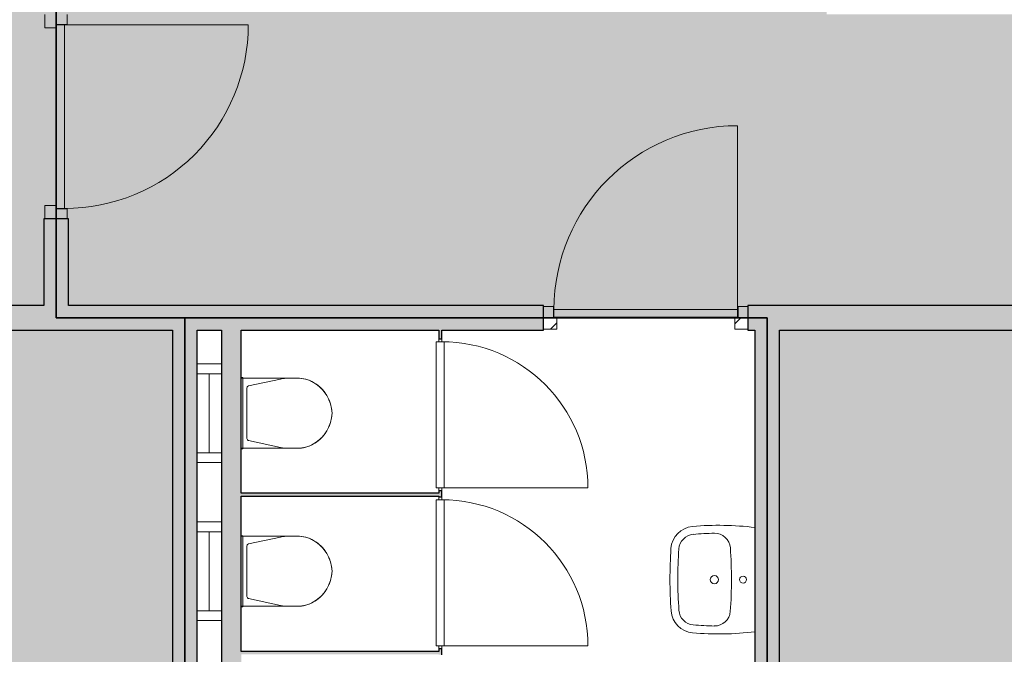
# Model space of a CAD drawing. Header units: millimetres. Extents: x 1000 to 188789, y -4122 to 39732.
# Tile 29 of 86: x 44316 to 49300, y 16397 to 19610. Entities that reach past the tile are written whole.
import ezdxf

# ---------------------------------------------------------------- set-up
doc = ezdxf.new("R2010")
doc.units = ezdxf.units.MM
doc.layers.add('A-AREA-BNDY', color=1, linetype='Continuous', lineweight=50, true_color=0xff0000)
for name, color, linetype, lineweight in [('A-AREA-PATT', 7, 'Continuous', 13), ('A-DETL-GENF', 7, 'Continuous', 13), ('A-DOOR', 7, 'Continuous', 13), ('A-GENM', 7, 'Continuous', 13), ('A-WALL-PATT', 7, 'Continuous', 18), ('I-WALL', 7, 'Continuous', 18), ('P-SANR-FIXT', 7, 'Continuous', 13)]:
    doc.layers.add(name, color=color, linetype=linetype, lineweight=lineweight)
pattern_1 = [(45, (-47484.92, -18157), (-90.50967, 90.50967), [])]

# ---------------------------------------------------------------- blocks, each defined once
blk = doc.blocks.new('NLRS_32_DO_WPB_binnen deurkozijn hout_gen_tho - enkele deur_ linksdraaiend-1904845-00 begane grond _peil_ BC')
at = {"layer": 'A-DOOR'}
h = blk.add_hatch(dxfattribs=at)
h.set_pattern_fill('FP_1', color=256, style=0, pattern_type=2)
h.set_pattern_definition(pattern_1)
h.paths.add_polyline_path([(-465, -114), (-450, -114), (-450, -57), (-517, -57), (-517, -114)])
at = {"layer": 'A-GENM'}
h = blk.add_hatch(dxfattribs=at)
h.set_pattern_fill('FP_1', color=256, style=0, pattern_type=2)
h.set_pattern_definition(pattern_1)
h.paths.add_polyline_path([(517, -114), (517, -57), (450, -57), (450, -114), (465, -114)])
at = {"layer": 'A-DOOR'}
for p, q in [((-467, 0), (-517, 0)), ((-467, -54), (-467, 0)), ((467, -54), (467, 0)), ((467, 0), (517, 0)), ((-450, -114), (-450, -54)), ((450, -114), (450, -54)), ((-517, -114), (-450, -114)), ((517, -114), (450, -114))]:
    blk.add_line(p, q, dxfattribs=at)
blk = doc.blocks.new('NLRS_32_DO_UN_deur_gen_tho - dichte deur_ linksdraaiend-1904965-00 begane grond _peil_ BC')
at = {"layer": 'A-DETL-GENF'}
for p, q in [((465, 0), (465, 930)), ((-465, 0), (465, 0)), ((-465, -40), (-465, 0)), ((-465, -40), (465, -40)), ((465, -40), (465, 0))]:
    blk.add_line(p, q, dxfattribs=at)
blk.add_arc((465, 0), 930, 90, 180, dxfattribs=at)
at = {"layer": 'A-GENM', "lineweight": 18}
for p, q in [((465, 0), (-465, 0)), ((-465, 0), (-465, -40)), ((465, -40), (465, 0)), ((-465, -40), (465, -40))]:
    blk.add_line(p, q, dxfattribs=at)
blk = doc.blocks.new('NLRS_74_PF_UN_wandtoilet combinatie compleet hoog _950x2400_ 0l8atrse_gen_bcb - wandtoilet combinatie compleet hoog _950x2400_-1942810-00 begane grond _peil_ BC')
at = {"layer": 'P-SANR-FIXT'}
for p, q in [((-177.5, 507), (-177.5, 463)), ((177.5, 463), (177.5, 507)), ((-177.5, 463), (-177.5, 222.5)), ((177.5, 222.5), (177.5, 463)), ((-173, 420.9), (-138.2, 259.4)), ((138.2, 259.4), (173, 420.9)), ((-128.4, 251.5), (128.4, 251.5)), ((-180, 229.8), (-180, 222.5)), ((-170, 229.8), (-180, 229.8)), ((-170, 229.8), (-180, 229.8)), ((-170, 229.8), (170, 229.8)), ((-84.4, 231), (-114, 231)), ((-84.4, 231), (0.2, 231)), ((2.1, 231), (84.4, 231)), ((114, 231), (84.4, 231)), ((180, 229.8), (170, 229.8)), ((180, 229.8), (170, 229.8)), ((180, 222.5), (180, 229.8)), ((-250, 0), (-250, 122.5)), ((-200, 122.5), (-200, 0)), ((200, 0), (200, 122.5)), ((250, 122.5), (250, 0)), ((-200, 60), (-150, 60)), ((150, 60), (-150, 60)), ((150, 60), (200, 60))]:
    blk.add_line(p, q, dxfattribs=at)
for centre, radius, start, end in [((10, 489.3), 193.4, 92.9785, 148.975), ((11.8, 484.9), 198, 122.1956, 134.5987), ((11.8, 484.9), 198, 108.7159, 115.3077), ((11.8, 484.9), 198, 97.3894, 102.4217), ((0, 576.2), 105.9, 91.9796, 97.3894), ((-10.1, 489.3), 193.4, 31.025, 87.0215), ((0, 576.2), 105.9, 82.6106, 88.0204), ((-11.8, 484.9), 198, 77.5783, 82.6106), ((-11.8, 484.9), 198, 64.6923, 71.2841), ((-11.8, 484.9), 198, 45.4013, 57.8044), ((-12.5, 507.1), 165, 141.2937, 147.1403), ((-0.8, 497.7), 180, 134.5987, 141.2937), ((0.8, 497.7), 180, 38.7063, 45.4013), ((12.5, 507.1), 165, 32.8597, 38.7063), ((-12.5, 507), 165, 150.2114, 179.9961), ((-12.5, 507.1), 165, 151.9876, 161.4852), ((12.4, 507), 165, 0.0039, 29.7886), ((12.5, 507.1), 165, 18.5148, 28.0124), ((-12.5, 507.1), 165, 166.0067, 180), ((12.5, 507.1), 165, 0, 13.9933), ((22.5, 463), 200, 180, 192.1692), ((-22.5, 463), 200, 347.8308, 0), ((-128.4, 261.5), 10, 192.1692, 270), ((-128.4, 261.5), 10, 231.0846, 257.0282), ((128.4, 261.5), 10, 270, 347.8308), ((128.4, 261.5), 10, 308.9154, 334.859)]:
    blk.add_arc(centre, radius, start, end, dxfattribs=at)
blk = doc.blocks.new('NLRS_32_DO_WPB_binnen deurkozijn hout_gen_tho - enkele deur_ rechtsdraaiend-1905093-00 begane grond _peil_ BC')
at = {"layer": 'A-DOOR'}
for p, q in [((-467, 0), (-517, 0)), ((-467, -54), (-467, 0)), ((467, -54), (467, 0)), ((467, 0), (517, 0)), ((-450, -114), (-450, -54)), ((450, -114), (450, -54)), ((-517, -114), (-450, -114)), ((517, -114), (450, -114))]:
    blk.add_line(p, q, dxfattribs=at)
blk = doc.blocks.new('NLRS_32_DO_UN_deur_gen_tho - dichte deur_ rechtsdraaiend-1905095-00 begane grond _peil_ BC')
at = {"layer": 'A-DETL-GENF'}
for p, q in [((-465, 0), (-465, 930)), ((-465, 0), (465, 0)), ((-465, -40), (-465, 0)), ((-465, -40), (465, -40)), ((465, -40), (465, 0))]:
    blk.add_line(p, q, dxfattribs=at)
blk.add_arc((-465, 0), 930, 360, 90, dxfattribs=at)
at = {"layer": 'A-GENM', "lineweight": 18}
for p, q in [((465, 0), (-465, 0)), ((-465, 0), (-465, -40)), ((465, -40), (465, 0)), ((-465, -40), (465, -40))]:
    blk.add_line(p, q, dxfattribs=at)
blk = doc.blocks.new('NLRS_74_PF_UN_av_dur_bcb - D-Code 550x430 _recht_ kuip afgerond_-1942811-00 begane grond _peil_ BC')
at = {"layer": 'P-SANR-FIXT'}
for centre, radius, start, end in [((-149.6, 304.8), 120, 93.9791, 174.9291), ((1.5, -1867), 2297, 86.0996, 93.9791), ((149.6, 305), 120, 5.0795, 86.0996), ((-149.6, 304.8), 80, 93.9791, 174.9291), ((1.5, -1867), 2257, 86.0996, 93.9791), ((149.6, 305), 80, 5.0795, 86.0996), ((1228.1, 182.5), 1503.1, 174.9291, 186.9738), ((1228.1, 182.5), 1463.1, 174.9291, 179.1036), ((-1228.1, 182.5), 1463.1, 0.8877, 5.0795), ((-1228.1, 182.5), 1503.1, 353.0263, 5.0795), ((-154.8, 204.1), 80, 179.1036, 265.8825), ((0, 205), 21, 0, 180), ((0, 205), 21, 180, 360), ((154.8, 203.9), 80, 274.0393, 0.8877), ((1.5, 2375.5), 2257, 265.8825, 274.0393), ((0, 60), 17.5, 0, 180), ((0, 60), 17.5, 180, 360)]:
    blk.add_arc(centre, radius, start, end, dxfattribs=at)
blk = doc.blocks.new('NLRS_32_DO_WB_ontwerp binnendeurkozijn hout 9p2jp60z_gen_bcb - ontwerp binnendeurkozijn hout-V106-00 begane grond _peil_ BC')
at = {"layer": 'A-DOOR'}
for p, q in [((-385, 7.5), (-370, 7.5)), ((-370, -20), (-370, 20)), ((-370, 20), (370, 20)), ((-370, 7.5), (-370, -7.5)), ((370, 20), (370, -20)), ((370, -7.5), (370, 7.5)), ((370, 7.5), (385, 7.5)), ((-370, -7.5), (-385, -7.5)), ((-370, -747.5), (-370, -7.5)), ((370, -20), (-370, -20)), ((385, -7.5), (370, -7.5))]:
    blk.add_line(p, q, dxfattribs=at)
blk.add_arc((-370, -7.5), 740, 270, 0, dxfattribs=at)
blk = doc.blocks.new('NLRS_32_DO_WB_ontwerp binnendeurkozijn hout 9p2jp60z_gen_bcb - ontwerp binnendeurkozijn hout-V108-00 begane grond _peil_ BC')
at = {"layer": 'A-DOOR'}
for p, q in [((-385, 7.5), (-370, 7.5)), ((-370, -20), (-370, 20)), ((-370, 20), (370, 20)), ((-370, 7.5), (-370, -7.5)), ((370, 20), (370, -20)), ((370, -7.5), (370, 7.5)), ((370, 7.5), (385, 7.5)), ((-370, -7.5), (-385, -7.5)), ((-370, -747.5), (-370, -7.5)), ((370, -20), (-370, -20)), ((385, -7.5), (370, -7.5))]:
    blk.add_line(p, q, dxfattribs=at)
blk.add_arc((-370, -7.5), 740, 270, 0, dxfattribs=at)

msp = doc.modelspace()

# ---------------------------------------------------------------- hatches: boundary and pattern name
at = {"layer": 'A-AREA-PATT', "true_color": 0xfae6e9}
h = msp.add_hatch(color=7, dxfattribs=at)
h.paths.add_polyline_path([(46712.1, 10000), (46712.1, 10600), (48037.1, 10600), (48037.1, 12200), (46857.1, 12200), (46857.1, 12217.5), (46872.1, 12217.5), (46872.1, 12215), (47814.6, 12215), (47814.6, 13000), (46872.1, 13000), (46872.1, 12987.5), (46857.1, 12987.5), (46857.1, 13027.5), (46872.1, 13027.5), (46872.1, 13015), (47814.6, 13015), (47814.6, 13872.5), (46872.1, 13872.5), (46872.1, 13797.5), (46857.1, 13797.5), (46857.1, 13872.5), (45214.6, 13872.5), (45214.6, 11034), (45089.6, 11034), (45089.6, 12050), (44489.6, 12050), (44489.6, 15650), (45089.6, 15650), (45089.6, 18037.5), (38087.1, 18037.5), (38087.1, 14093.7), (38237.1, 14093.7), (38237.1, 15018.7), (38287.1, 15018.7), (38287.1, 13018.7), (38237.1, 13018.7), (38237.1, 13943.7), (38087.1, 13943.7), (38087.1, 11375), (37362.1, 11375), (37362.1, 10000), (46225, 10000)])
h.paths.add_polyline_path([(37237.1, 10000), (37237.1, 11600), (37362.1, 11600), (37362.1, 11500), (37962.1, 11500), (37962.1, 18037.5), (37362.1, 18037.5), (37362.1, 18000), (37237.1, 18000), (37237.1, 18037.5), (37199.6, 18037.5), (37199.6, 18162.5), (39699.6, 18162.5), (39699.6, 18512.5), (42099.6, 18512.5), (42099.6, 18162.5), (44437.1, 18162.5), (44437.1, 18601.7), (44499.6, 18601.7), (44499.6, 19635.7), (44437.1, 19635.7), (44437.1, 20200), (44312.1, 20200), (44312.1, 20325), (44437.1, 20325), (44437.1, 21050), (41687.1, 21050), (41687.1, 24200), (41416.6, 24200), (41416.6, 24325), (42037.1, 24325), (42037.1, 24983), (42162.1, 24983), (42162.1, 24325), (44312.1, 24325), (44312.1, 24450), (44437.1, 24450), (44437.1, 26675), (42162.1, 26673), (42162.1, 26017), (42037.1, 26017), (42037.1, 28162.5), (42237.2, 28162.5), (42237.2, 28062.5), (43271.2, 28062.5), (43271.2, 28162.5), (51637.1, 28162.5), (51637.1, 28564.2), (51699.6, 28564.2), (51699.6, 29598.2), (51637.1, 29598.2), (51637.1, 30037.5), (30162.1, 30037.5), (30162.1, 29646.5), (30099.6, 29646.5), (30099.6, 28612.5), (30162.1, 28612.5), (30162.1, 28162.5), (37362.1, 28162.5), (37362.8, 27962.5), (37487.1, 27962.5), (37487.1, 27837.5), (37362.1, 27837.5), (37362.1, 26800), (39762.1, 26800), (39762.1, 26017), (39637.1, 26017), (39637.1, 26675), (39162.1, 26675), (39162.1, 26075), (37362.1, 26075), (37362.1, 24825), (39162.1, 24825), (39162.1, 24325), (39637.1, 24325), (39637.1, 24983), (39762.1, 24983), (39762.1, 24325), (40382.6, 24325), (40382.6, 24200), (40112.1, 24200), (40112.1, 21050), (37362.1, 21050), (37362.1, 20325), (37487.1, 20325), (37487.1, 20200), (37362.1, 20200), (37362.1, 20037.5), (30162.1, 20037.5), (30162.1, 19637.5), (30099.6, 19637.5), (30099.6, 18603.5), (30162.1, 18603.5), (30162.1, 18162.5), (30199.6, 18162.5), (30199.6, 18037.5), (30109.6, 18037.5), (30109.6, 15037.5), (29509.6, 15037.5), (29509.6, 14754), (29384.6, 14754), (29384.6, 15370), (26562.1, 15370), (26562.1, 13720), (29512.2, 13720), (29512.2, 13595), (26562.1, 13595), (26562.1, 10000), (30549.6, 10000.1), (30549.6, 13595), (30546.2, 13595), (30546.2, 13720), (30674.6, 13720), (30674.6, 10000), (33637.1, 10000.1), (33637.1, 13595), (31708.6, 13595), (31708.6, 13720), (31712.1, 13720), (31712.1, 15168.1), (31837.1, 15168.1), (31837.2, 16262.5), (31837.1, 16262.5), (31837.1, 16202.1), (31712.1, 16202.1), (31712.1, 16612.5), (31837.1, 16612.5), (31837.1, 17812.5), (31712.1, 17812.5), (31712.1, 18037.5), (31599.6, 18037.5), (31599.6, 18162.5), (33762.1, 18162.5), (33762.1, 18200), (35235.6, 18200), (35235.6, 18000), (33762.1, 18000), (33762.1, 15389.6), (34045.1, 15389.6), (34045.1, 15264.6), (33762.1, 15264.6), (33762.1, 10000), (35580.1, 10000)])
h.paths.add_polyline_path([(45136.1, 10162), (45126.1, 10162), (45126.1, 10872), (45136.1, 10872), (45136.1, 10762.3)])
h.paths.add_polyline_path([(48037.1, 12300), (48037.1, 12937.5), (47914.6, 12937.5), (47914.6, 12300)])
h.paths.add_polyline_path([(44728.1, 12765), (44922.6, 12766.7), (44927.8, 12767.4), (44944.6, 12774.4), (44959.6, 12786.2), (44970.3, 12800), (44977.3, 12816.9), (44979.6, 12835), (44977.9, 13090.6), (44967.2, 13114.1), (44958, 13125), (44953.3, 13129.7), (44931.3, 13141.1), (44920.8, 13143.7), (44894.4, 13145), (44654.1, 13143.2), (44630.5, 13132.6), (44619.6, 13123.4), (44614.9, 13118.6), (44606.6, 13105.4), (44601.4, 13090.6), (44599.6, 13075), (44599.6, 12835), (44602, 12816.9), (44609, 12800), (44620.8, 12785), (44638.5, 12772.8), (44651.5, 12767.4), (44669.6, 12765), (44708.6, 12765)])
h.paths.add_polyline_path([(48037.1, 13062.5), (48037.1, 13872.5), (47914.6, 13872.5), (47914.6, 13062.5), (47977.1, 13062.5)])
h.paths.add_polyline_path([(37296.6, 13564), (37237.1, 13564), (37237.1, 16036), (37362.1, 16036), (37362.1, 13564), (37356.6, 13564)])
h.paths.add_polyline_path([(35377.3, 13571.7), (35252.3, 13571.7), (35252.3, 15264.6), (35079.1, 15264.6), (35079.1, 15389.6), (35377.3, 15389.6), (35377.3, 13720)])
h.paths.add_polyline_path([(26608.7, 14409.2), (26608.7, 14409.2), (26764.7, 14417.8)])
h.paths.add_polyline_path([(37037.6, 18074), (36327.6, 18074), (36327.6, 18084), (37037.6, 18084)])
h.paths.add_polyline_path([(35580.1, 18074), (35397.6, 18074), (35397.6, 18084), (36107.6, 18084), (36107.6, 18074), (36096.5, 18074)])
h.paths.add_polyline_path([(34713.9, 18321.5), (34643.2, 18392.2), (34663.9, 18408.1), (34688, 18418.1), (34713.9, 18421.5), (34739.8, 18418.1), (34763.9, 18408.1), (34784.6, 18392.2), (34739.8, 18347.4)])
h.paths.add_polyline_path([(34713.9, 18221.5), (34688, 18224.9), (34663.9, 18234.9), (34643.2, 18250.8), (34713.9, 18321.5), (34784.6, 18250.8), (34763.9, 18234.9), (34739.8, 18224.9)])
h.paths.add_polyline_path([(34262.1, 18271.5), (34175.5, 18321.5), (34262.1, 18371.5), (34262.1, 18321.5)])
h.paths.add_polyline_path([(44014.6, 28284), (43943.9, 28354.7), (43964.6, 28370.6), (43988.8, 28380.6), (44014.6, 28384), (44040.5, 28380.6), (44064.6, 28370.6), (44085.3, 28354.7), (44040.5, 28309.9)])
h.paths.add_polyline_path([(44014.6, 28184), (43988.8, 28187.4), (43964.6, 28197.4), (43943.9, 28213.3), (44014.6, 28284), (44085.3, 28213.3), (44064.6, 28197.4), (44040.5, 28187.4)])
h.paths.add_polyline_path([(43562.8, 28234), (43476.2, 28284), (43562.8, 28334)])
h.paths.add_polyline_path([(33676.6, 30162.5), (34299.6, 30162.5), (34299.6, 30962.5), (34424.6, 30962.5), (34424.6, 30762.5), (37214.6, 30762.5), (37214.6, 30162.5), (37237.1, 30162.5), (37237.1, 30962.5), (37362.1, 30962.5), (37362.1, 30162.5), (44437.1, 30162.5), (44437.1, 30962.5), (44562.1, 30962.5), (44562.1, 30762.5), (47562.1, 30762.5), (47562.1, 30162.5), (48037.1, 30162.5), (48037.1, 30962.5), (48162.1, 30962.5), (48162.1, 30162.5), (51699.6, 30162.5), (51699.6, 33162.5), (52299.6, 33162.5), (52299.6, 33547.4), (52424.6, 33547.4), (52424.6, 32727.5), (52537.1, 32727.5), (52537.1, 32732.5), (52637.1, 32732.5), (52637.1, 32727.5), (53637.1, 32727.5), (53637.1, 32732.5), (53652.1, 32732.5), (53652.1, 32727.5), (55237.1, 32727.5), (55237.1, 35401.2), (52424.6, 35401.2), (52424.6, 34581.4), (52299.6, 34581.4), (52299.6, 36346.1), (52424.6, 36346.1), (52424.6, 35526.2), (55237.1, 35526.2), (55237.1, 38200), (52424.6, 38200), (52424.6, 37380.1), (52299.6, 37380.1), (52299.6, 38200), (44562.1, 38200), (44562.1, 33287.5), (48162.1, 33287.5), (48162.1, 31996.5), (48037.1, 31996.5), (48035.9, 32940), (44562.1, 32940), (44562.1, 31996.5), (44437.1, 31996.5), (44437.1, 34600), (43837.1, 34600), (43837.1, 38200), (37362.1, 38200), (37362.1, 35029.5), (37237.1, 35029.5), (37237.1, 35987.5), (34424.6, 35987.5), (34424.6, 33287.5), (37237.1, 33287.5), (37237.1, 33995.5), (37362.1, 33995.5), (37362.1, 31996.5), (37237.1, 31996.5), (37237.1, 32940), (34424.6, 32940), (34424.6, 31996.5), (34299.6, 31996.5), (34299.6, 32912.5), (33699.6, 32912.5), (33699.6, 35912.5), (34299.6, 35912.5), (34299.6, 36112.5), (37237.1, 36112.5), (37237.1, 38200), (29499.6, 38200), (29499.6, 37380.1), (29374.6, 37380.1), (29374.6, 38200), (26562.1, 38200), (26562.1, 35526.2), (29374.6, 35526.2), (29374.6, 36346.1), (29499.6, 36346.1), (29499.6, 34581.4), (29374.6, 34581.4), (29374.6, 35401.2), (26562.1, 35401.2), (26562.1, 32727.5), (29374.6, 32727.5), (29374.6, 33547.4), (29499.6, 33547.4), (29499.6, 30162.5), (32918.8, 30162.5)])
h.paths.add_polyline_path([(37325.6, 31124.5), (37315.6, 31124.5), (37315.6, 31834.5), (37325.6, 31834.5), (37325.6, 31164.8)])
h.paths.add_polyline_path([(34346.1, 31124.5), (34336.1, 31124.5), (34336.1, 31834.5), (34346.1, 31834.5), (34346.1, 31692.9)])
h.paths.add_polyline_path([(51880.1, 32067.5), (52135.2, 32069.3), (52150, 32074.4), (52169.6, 32089.1), (52177.2, 32098.4), (52182.7, 32107.1), (52187.9, 32121.9), (52189.6, 32137.5), (52189.6, 32377.5), (52187.3, 32395.6), (52180.3, 32412.5), (52162.9, 32431.8), (52154.6, 32438.1), (52132.6, 32445.8), (52119.6, 32447.5), (51879.6, 32447.5), (51861.5, 32445.1), (51844.6, 32438.1), (51829.6, 32426.3), (51817.4, 32408.7), (51812, 32395.6), (51809.6, 32371.7), (51811.4, 32121.9), (51816.6, 32107.1), (51831.3, 32087.5), (51840.5, 32079.9), (51849.3, 32074.4), (51864.1, 32069.3), (51879.6, 32067.5)])
h.paths.add_polyline_path([(46220.1, 33040), (48037.1, 33040), (48037.1, 33162.5), (45648.7, 33162.5), (45648.7, 33040), (46217.3, 33040)])
h.paths.add_polyline_path([(45320.1, 33040), (45523.7, 33040), (45523.7, 33162.5), (44562.1, 33162.5), (44562.1, 33040), (45317.3, 33040)])
h.paths.add_polyline_path([(34440.1, 33040), (36343.7, 33040), (36343.7, 33162.5), (34424.6, 33162.5), (34424.6, 33040)])
h.paths.add_polyline_path([(36468.7, 33040), (37237.1, 33040), (37237.1, 33162.5), (36468.7, 33162.5)])
h.paths.add_polyline_path([(33879.6, 34817.5), (34135.2, 34819.3), (34150, 34824.4), (34169.6, 34839.1), (34177.2, 34848.4), (34182.7, 34857.1), (34187.9, 34871.9), (34189.6, 34887.5), (34189.6, 35127.5), (34187.3, 35145.6), (34180.3, 35162.5), (34162.9, 35181.8), (34154.6, 35188.1), (34132.6, 35195.8), (34119.6, 35197.5), (33879.6, 35197.5), (33861.5, 35195.1), (33844.6, 35188.1), (33829.6, 35176.3), (33817.4, 35158.7), (33812, 35145.6), (33809.6, 35127.5), (33811.4, 34871.9), (33816.6, 34857.1), (33831.3, 34837.5), (33840.5, 34829.9), (33849.3, 34824.4), (33864.1, 34819.3)])
h.paths.add_polyline_path([(44257.1, 37105), (44278.8, 37108.9), (44287.5, 37111.9), (44307.1, 37126.6), (44314.7, 37135.9), (44320.2, 37144.6), (44325.4, 37159.4), (44327.1, 37175), (44327.1, 37415), (44324.8, 37433.1), (44317.8, 37450), (44300.4, 37469.3), (44292.1, 37475.6), (44270.1, 37483.3), (44257.1, 37485), (44017.1, 37485), (43999, 37482.6), (43982.1, 37475.6), (43967.1, 37463.8), (43954.9, 37446.2), (43949.5, 37433.1), (43947.1, 37415), (43948.9, 37159.4), (43954.1, 37144.6), (43968.8, 37125), (43978, 37117.4), (43986.8, 37111.9), (44001.6, 37106.8), (44017.1, 37105), (44229.1, 37105)])
at = {"layer": 'A-AREA-PATT', "true_color": 0xf3fae6}
h = msp.add_hatch(color=7, dxfattribs=at)
h.paths.add_polyline_path([(57691.9, 10000), (58121.4, 10006.7), (58550.9, 10026.5), (59019.6, 10063.6), (59383.1, 10102.1), (59846.8, 10166.6), (60217.3, 10228.4), (60631.2, 10310.3), (61066, 10410.5), (61450.7, 10510.9), (61855.6, 10629.5), (62256.9, 10760.2), (62654, 10902.8), (63046.7, 11057.2), (63434.6, 11223.4), (63688.7, 11341.4), (60509.2, 18037.5), (55362.1, 18037.5), (55362.1, 14093.7), (55512.1, 14093.7), (55512.1, 15018.7), (55562.1, 15018.7), (55562.1, 13018.7), (55512.1, 13018.7), (55512.1, 13943.7), (55362.1, 13943.7), (55362.1, 10000), (57691.8, 10000)])
h.paths.add_polyline_path([(55237.1, 10000), (55237.1, 13943.7), (55087.9, 13943.7), (55087.9, 13018.7), (55037.9, 13018.7), (55037.9, 15018.7), (55087.9, 15018.7), (55087.9, 14093.7), (55237.1, 14093.7), (55237.1, 18037.5), (48162.1, 18037.5), (48162.1, 15162.5), (48762.1, 15162.5), (48762.1, 11562.5), (48162.1, 11562.5), (48162.1, 10000), (51547.5, 10000)])
h.paths.add_polyline_path([(63802.3, 11393.6), (64194.7, 11590.1), (64566.1, 11790.3), (64922.1, 11995.9), (65281, 12217.7), (65633.1, 12450.1), (65924.9, 12653.6), (66255.6, 12898.8), (66579, 13153.5), (66896.6, 13419.1), (67209.1, 13696.5), (67514.9, 13984.8), (67841.6, 14313.5), (68125.1, 14616.3), (68372.7, 14895.2), (68640.8, 15215.8), (68899.3, 15544.1), (69147.9, 15880), (69386.5, 16223.1), (69644, 16621), (69832.6, 16929.7), (70039.7, 17292.6), (70236, 17661.5), (70430.7, 18056.6), (70551.6, 18320.3), (67567.4, 19646.4), (67506.5, 19509.4), (68351.8, 19133.7), (68331.5, 19088), (66503.8, 19900.2), (66524.1, 19945.9), (67369.4, 19570.3), (67430.3, 19707.4), (63714.8, 21358.5), (60623.5, 18088.2), (61553.6, 16129.3), (62095.6, 16386.6), (63639.8, 13134.6), (63097.8, 12877.3), (63800.9, 11396.4)])
h.paths.add_polyline_path([(48582.1, 12277.5), (48600.3, 12279.9), (48617.1, 12286.9), (48632.1, 12298.7), (48644.3, 12316.3), (48649.8, 12329.4), (48652.1, 12353.8), (48650.4, 12603.1), (48645.2, 12617.9), (48630.5, 12637.5), (48618.5, 12646.8), (48612.5, 12650.6), (48597.7, 12655.7), (48582.1, 12657.5), (48326.6, 12655.7), (48305.8, 12646.8), (48292.1, 12635.9), (48284.5, 12626.6), (48279.1, 12617.9), (48273.9, 12603.1), (48272.1, 12587.5), (48272.1, 12347.5), (48274.5, 12329.4), (48281.5, 12312.5), (48298.8, 12293.2), (48307.1, 12286.9), (48329.2, 12279.2), (48342.1, 12277.5), (48553.6, 12277.5)])
h.paths.add_polyline_path([(62442.8, 12566.3), (60898.7, 15818.3), (61440.7, 16075.7), (62984.8, 12823.7), (62601.5, 12641.6)])
h.paths.add_polyline_path([(62263.1, 13282.9), (62281.4, 13283.8), (62298.8, 13289.4), (62525.1, 13398.5), (62534.7, 13406.5), (62543.2, 13415.8), (62551.5, 13432.1), (62555.3, 13450.7), (62554.4, 13468.2), (62548.8, 13485.6), (62437.6, 13715.7), (62421.8, 13729.8), (62412.4, 13735.6), (62397.1, 13740.7), (62383, 13742.4), (62358.7, 13737.7), (62352.6, 13735.6), (62122.4, 13624.4), (62108.3, 13608.7), (62102.6, 13599.2), (62097.5, 13583.9), (62095.8, 13569.8), (62099.6, 13548), (62109, 13525.9), (62212.7, 13311.5), (62217.3, 13305.5), (62229, 13295), (62252, 13285.2), (62262.6, 13283)])
h.paths.add_polyline_path([(62918, 13593.8), (62936.3, 13594.8), (62953.7, 13600.4), (63170.5, 13703.3), (63190.4, 13718.3), (63198.1, 13726.8), (63206.4, 13743.1), (63210.2, 13761.7), (63209.3, 13779.2), (63203.7, 13796.6), (63092.5, 14026.7), (63081.4, 14037.8), (63067.3, 14046.6), (63052, 14051.7), (63037.9, 14053.4), (63016.1, 14049.5), (63007.5, 14046.6), (62777.4, 13935.4), (62766.2, 13924.4), (62757.5, 13910.2), (62752.4, 13894.9), (62750.7, 13880.8), (62754.5, 13859), (62757.5, 13850.4), (62866.2, 13624.7), (62874.6, 13614.4), (62883.9, 13606), (62900.2, 13597.7), (62913.7, 13594.8)])
h.paths.add_polyline_path([(47017.9, 18100), (48001.9, 18100), (48001.9, 18162.5), (60521.7, 18162.5), (63637.2, 21458.5), (63637.2, 24447.8), (63762.2, 24449.6), (63762.2, 24474.2), (64162.2, 24474.2), (64162.2, 21734.2), (66720, 20597.2), (66720.6, 20597.2), (69919, 19175.9), (69756.6, 18810.4), (69756.6, 18810.4), (69919, 19175.9), (70758.9, 18802.7), (70922.1, 19226.1), (71061, 19621.2), (71188.3, 20020.7), (71303.7, 20424.4), (71407.3, 20832.2), (71498.9, 21244.1), (71578.5, 21660.5), (71645.9, 22082.4), (71693.4, 22437.1), (71736.9, 22858.2), (71767.4, 23271.7), (71785.7, 23685.7), (71791.5, 24125), (71785.4, 24523.8), (71767.1, 24935.3), (71736.1, 25352), (71684.2, 25832.6), (71637.3, 26181.8), (71569.5, 26594.2), (71489.5, 27004.3), (71397.4, 27411.9), (71293.2, 27816.6), (71177.1, 28218), (71049.1, 28615.8), (70909.5, 29009.6), (70758.9, 29397.3), (69919, 29024.1), (69756.6, 29389.6), (69756.6, 29389.6), (69919, 29024.1), (66720.1, 27603.8), (66720.1, 27602.5), (63978.6, 26384.2), (63816.2, 26749.8), (63762.2, 26725.8), (63762.2, 26411.8), (63637.2, 26411.8), (63637.2, 26741.8), (60521.7, 30037.5), (55199.6, 30037.5), (55199.6, 30100), (54165.6, 30100), (54165.6, 30037.5), (51762.1, 30037.5), (51762.1, 29598.2), (51699.6, 29598.2), (51699.6, 28564.2), (51762.1, 28564.2), (51762.1, 28162.5), (55362.1, 28162.5), (55362.1, 28000), (55237.1, 28000), (55237.1, 28037.5), (44562.1, 28037.5), (44562.1, 24200), (42162.1, 24200), (42162.1, 21525), (44562.1, 21525), (44562.1, 20162.5), (55237.1, 20162.5), (55237.1, 20200), (55362.1, 20200), (55362.1, 20037.5), (51399.6, 20037.5), (51399.6, 19637.5), (48399.6, 19637.5), (48399.6, 20037.5), (44562.1, 20037.5), (44562.1, 19635.7), (44499.6, 19635.7), (44499.6, 18601.7), (44562.1, 18601.7), (44562.1, 18162.5), (46967.9, 18162.5), (46967.9, 18100), (47015.4, 18100)])
h.paths.add_polyline_path([(63816.2, 21450.2), (63826.8, 21474.2), (63762.2, 21474.2), (63816.2, 21450.3)])
h.paths.add_polyline_path([(67190.4, 21637.5), (66647.1, 21637.5), (66647.8, 22970.5), (66772.8, 22970.5), (66772.8, 22162.5), (68772.4, 22162.5), (68772.4, 22037.5), (70357.1, 22037.5), (70357.1, 21637.5), (67261.3, 21637.5)])
h.paths.add_polyline_path([(55331.6, 21700), (55254.6, 21700), (55254.6, 22620), (55344.6, 22620), (55344.6, 21700)])
h.paths.add_polyline_path([(55331.6, 23000), (55254.6, 23000), (55254.6, 23920), (55344.6, 23920), (55344.6, 23000)])
h.paths.add_polyline_path([(68344.7, 24000), (66772.8, 24000), (66772.8, 24004.5), (66647.8, 24004.5), (66647.1, 24525), (70357.1, 24525), (70357.1, 24125), (68772.4, 24125), (68772.4, 24015.2), (68768.4, 24015.2), (68768.4, 24045), (68662.8, 24045), (68670.8, 24000), (68662.8, 24000)])
h.paths.add_polyline_path([(55331.6, 24300), (55254.6, 24300), (55254.6, 25220), (55344.6, 25220), (55344.6, 24300)])
h.paths.add_polyline_path([(63725.7, 24609.8), (63715.7, 24609.8), (63715.7, 25319.8), (63725.7, 25319.8), (63725.7, 24665.1)])
h.paths.add_polyline_path([(63725.7, 25539.8), (63715.7, 25539.8), (63715.7, 26249.8), (63725.7, 26249.8), (63725.7, 25700.9)])
h.paths.add_polyline_path([(55299.6, 25600), (55254.6, 25600), (55254.6, 26520), (55344.6, 26520), (55344.6, 25600), (55331.6, 25600)])
h.paths.add_polyline_path([(63714.9, 26841.5), (66818, 28220.5), (66757.1, 28357.6), (65911.8, 27982), (65891.5, 28027.7), (67719.1, 28839.8), (67739.5, 28794.2), (66894.2, 28418.5), (66955.1, 28281.4), (70551.6, 29879.7), (70421.3, 30163.9), (70199.8, 30606.5), (70004.1, 30969.7), (69792.1, 31336.5), (69572.7, 31691.4), (69346.1, 32034.9), (69109.7, 32371.7), (68863.5, 32701.3), (68607.8, 33023.7), (68342.8, 33338.5), (68065.2, 33649.1), (67785.9, 33944.1), (67494.5, 34234.5), (67179.6, 34529.7), (66886.8, 34789.1), (66536.2, 35080.4), (66247.7, 35307.4), (65852.6, 35597.3), (65568.8, 35794.6), (65194.7, 36037.6), (64853.6, 36245.6), (64499.2, 36447.9), (64130.3, 36644.2), (63801.3, 36804.4), (62632.8, 34343.5), (63174.8, 34086.1), (61630.6, 30834.1), (61088.6, 31091.5), (60623.5, 30111.8), (63637.2, 26923.8)])
h.paths.add_polyline_path([(55344.6, 26900), (55254.6, 26900), (55254.6, 27770), (55344.6, 27770)])
h.paths.add_polyline_path([(53359.6, 29816), (53333.8, 29819.4), (53309.6, 29829.4), (53288.9, 29845.3), (53359.6, 29916), (53430.3, 29845.3), (53409.6, 29829.4), (53385.5, 29819.4)])
h.paths.add_polyline_path([(52907.8, 29866), (52821.2, 29916), (52907.8, 29966), (52907.8, 29916)])
h.paths.add_polyline_path([(53359.6, 29916), (53288.9, 29986.7), (53309.6, 30002.6), (53333.8, 30012.6), (53359.6, 30016), (53385.5, 30012.6), (53409.6, 30002.6), (53430.3, 29986.7), (53378.4, 29934.8)])
h.paths.add_polyline_path([(54327.6, 30074), (54327.6, 30084), (55037.6, 30084), (55037.6, 30074), (54874, 30074)])
h.paths.add_polyline_path([(58200.6, 30162.5), (60509.8, 30163.9), (60975.7, 31145.1), (60433.7, 31402.5), (61977.9, 34654.5), (62519.9, 34397.1), (63689.3, 36859.9), (63305, 37033.5), (62924.2, 37192.3), (62538.9, 37339.8), (62149.5, 37476), (61736.7, 37606.4), (61359.5, 37714), (60959.6, 37815.5), (60556.9, 37905.3), (60151.7, 37983.3), (59744.4, 38049.4), (59335.4, 38103.5), (58865.9, 38150.1), (58512.9, 38175.9), (58098.9, 38194), (57535.3, 38200), (55362.1, 38200), (55362.1, 33056.2), (55512.1, 33056.2), (55512.1, 33981.2), (55562.1, 33981.2), (55562.1, 31981.2), (55512.1, 31981.2), (55512.1, 32906.2), (55362.1, 32906.2), (55362.1, 30162.5), (57940.2, 30162.5)])
h.paths.add_polyline_path([(62572.9, 33167.4), (62588.5, 33169.3), (62603.3, 33174.5), (62622.2, 33188.7), (62630.3, 33198.5), (62635.8, 33207.4), (62741.5, 33432.8), (62744.5, 33445.2), (62744.3, 33464.2), (62738.7, 33483), (62728.2, 33499.4), (62720.6, 33507.7), (62691.4, 33524.2), (62480.1, 33623.2), (62469.5, 33626.1), (62448.8, 33626), (62427.3, 33619.1), (62413.5, 33609.9), (62401.2, 33596.1), (62391.4, 33578.6), (62287.4, 33355.6), (62285.7, 33340), (62287.6, 33324.4), (62292.8, 33309.7), (62306.9, 33290.8), (62316.8, 33282.7), (62334.3, 33273.1), (62557.3, 33169.1)])
h.paths.add_polyline_path([(61918, 33478.4), (61933.6, 33480.2), (61956.9, 33490.9), (61962.8, 33495.2), (61972.6, 33505.1), (61984.9, 33527), (62086.7, 33744), (62089.5, 33754.4), (62089.4, 33775.1), (62082.5, 33796.6), (62078.2, 33805), (62059.5, 33822.7), (62035.8, 33835.5), (61825.2, 33934.2), (61816.4, 33937), (61793.8, 33937), (61775, 33931.4), (61764, 33925.8), (61747.7, 33909.3), (61740.5, 33898.2), (61632.5, 33666.6), (61630.8, 33651), (61632.7, 33635.4), (61643.4, 33612.1), (61647.6, 33606.2), (61657.5, 33596.4), (61679.4, 33584), (61902.4, 33480.1), (61906.8, 33479.6)])
at = {"layer": 'A-WALL-PATT', "true_color": 0xc0c0c0}
h = msp.add_hatch(color=9, dxfattribs=at)
h.paths.add_polyline_path([(44562.1, 18162.5), (44562.1, 18601.7), (44437.1, 18601.7), (44437.1, 18162.5)])
h.paths.add_polyline_path([(44437.1, 19635.7), (44562.1, 19635.7), (44562.1, 21525), (44437.1, 21525), (44437.1, 21400)])
at = {"layer": 'A-WALL-PATT', "true_color": 0xd9eeee}
for points in [[(44434.6, 18037.5), (44434.6, 18162.5), (38087.1, 18162.5), (38087.1, 18037.5), (43563.8, 18037.5)], [(55237.1, 18037.5), (55362.1, 18037.5), (55362.1, 18162.5), (48162.1, 18162.5), (48162.1, 18037.5), (51547.5, 18037.5)]]:
    msp.add_hatch(color=254, dxfattribs=at).paths.add_polyline_path(points)
at = {"layer": 'A-WALL-PATT', "true_color": 0xc0c0c0}
h = msp.add_hatch(color=9, dxfattribs=at)
h.paths.add_polyline_path([(48162.1, 18037.5), (48162.1, 18162.5), (48001.9, 18162.5), (48001.9, 18037.5), (48037.1, 18037.5)])
h.paths.add_polyline_path([(46967.9, 18037.5), (46967.9, 18162.5), (44434.6, 18162.5), (44434.6, 18037.5), (46452.1, 18037.5)])
for points in [[(45089.6, 11034), (45214.6, 11034), (45214.6, 18037.5), (45089.6, 18037.5), (45089.6, 11767.8)], [(48162.1, 10000), (48162.1, 18037.5), (48037.1, 18037.5), (48037.1, 10000)]]:
    msp.add_hatch(color=9, dxfattribs=at).paths.add_polyline_path(points)
at = {"layer": 'A-WALL-PATT'}
for points in [[(45437.1, 13997.5), (45437.1, 18037.5), (45337.1, 18037.5), (45337.1, 13997.5)], [(46437.1, 17196.9), (46437.1, 17211.9), (45437.1, 17211.9), (45437.1, 17196.9), (46225, 17196.9)], [(46437.1, 16396.9), (46437.1, 16411.9), (45437.1, 16411.9), (45437.1, 16396.9), (46225, 16396.9)]]:
    msp.add_hatch(color=256, dxfattribs=at).paths.add_polyline_path(points)
h = msp.add_hatch(color=256, dxfattribs=at)
h.paths.add_polyline_path([(46452.1, 13997.5), (46452.1, 14014.4), (46437.1, 14014.4), (46437.1, 13997.5)])
h.paths.add_polyline_path([(46452.1, 14784.4), (46452.1, 14814.4), (46437.1, 14814.4), (46437.1, 14784.4)])
h.paths.add_polyline_path([(46452.1, 15584.4), (46452.1, 15624.4), (46437.1, 15624.4), (46437.1, 15584.4)])
h.paths.add_polyline_path([(46452.1, 16394.4), (46452.1, 16424.4), (46437.1, 16424.4), (46437.1, 16394.4)])
h.paths.add_polyline_path([(46437.1, 17194.4), (46452.1, 17194.4), (46452.1, 17224.4), (46437.1, 17224.4), (46437.1, 17196.9)])
h.paths.add_polyline_path([(46452.1, 17994.4), (46452.1, 18037.5), (46437.1, 18037.5), (46437.1, 17994.4)])

# ---------------------------------------------------------------- linework, layer by layer
at = {"layer": 'A-AREA-BNDY', "lineweight": 35}
for p, q in [((44499.6, 21462.5), (44499.6, 18100)), ((44499.6, 18100), (45152.1, 18100)), ((45152.1, 18100), (45152.1, 13935)), ((45152.1, 18100), (48099.6, 18100)), ((48099.6, 18100), (48099.6, 10000))]:
    msp.add_line(p, q, dxfattribs=at)
at = {"layer": 'I-WALL', "lineweight": 25}
for p, q in [((44437.1, 18601.7), (44437.1, 18162.5)), ((44562.1, 18601.7), (44437.1, 18601.7)), ((44562.1, 18162.5), (44562.1, 18601.7)), ((44437.1, 18162.5), (37199.6, 18162.5)), ((46967.9, 18162.5), (44562.1, 18162.5)), ((46967.9, 18037.5), (46967.9, 18162.5)), ((60521.7, 18162.5), (48001.9, 18162.5)), ((48001.9, 18162.5), (48001.9, 18037.5)), ((38087.1, 18037.5), (45089.6, 18037.5)), ((45089.6, 18037.5), (45089.6, 11034)), ((45214.6, 13997.5), (45214.6, 18037.5)), ((45214.6, 18037.5), (45337.1, 18037.5)), ((45337.1, 18037.5), (45337.1, 13997.5)), ((45437.1, 17211.9), (45437.1, 18037.5)), ((45437.1, 18037.5), (46437.1, 18037.5)), ((46437.1, 18037.5), (46437.1, 17994.4)), ((46437.1, 17994.4), (46452.1, 17994.4)), ((46452.1, 17994.4), (46452.1, 18037.5)), ((46452.1, 18037.5), (46967.9, 18037.5)), ((48001.9, 18037.5), (48037.1, 18037.5)), ((48037.1, 18037.5), (48037.1, 13997.5)), ((48162.1, 10000), (48162.1, 18037.5)), ((48162.1, 18037.5), (55237.1, 18037.5)), ((46437.1, 17211.9), (45437.1, 17211.9)), ((45437.1, 16411.9), (45437.1, 17196.9)), ((45437.1, 17196.9), (46437.1, 17196.9)), ((46452.1, 17224.4), (46437.1, 17224.4)), ((46437.1, 17224.4), (46437.1, 17211.9)), ((46437.1, 17196.9), (46437.1, 17194.4)), ((46452.1, 17194.4), (46452.1, 17224.4)), ((46437.1, 17194.4), (46452.1, 17194.4)), ((46437.1, 16411.9), (45437.1, 16411.9)), ((46452.1, 16424.4), (46437.1, 16424.4)), ((46437.1, 16424.4), (46437.1, 16411.9)), ((46452.1, 16394.4), (46452.1, 16424.4))]:
    msp.add_line(p, q, dxfattribs=at)

# ---------------------------------------------------------------- block references
at = {"layer": 'A-DETL-GENF', "rotation": 270.0000000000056}
msp.add_blockref('NLRS_32_DO_UN_deur_gen_tho - dichte deur_ rechtsdraaiend-1905095-00 begane grond _peil_ BC', (44542.6, 19118.7), dxfattribs=at)
at = {"layer": 'A-DETL-GENF'}
msp.add_blockref('NLRS_32_DO_UN_deur_gen_tho - dichte deur_ linksdraaiend-1904965-00 begane grond _peil_ BC', (47484.9, 18143), dxfattribs=at)
at = {"layer": 'A-DOOR'}
for name, p, rotation in [('NLRS_32_DO_WPB_binnen deurkozijn hout_gen_tho - enkele deur_ rechtsdraaiend-1905093-00 begane grond _peil_ BC', (44556.6, 19118.7), 270.0000000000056), ('NLRS_32_DO_WB_ontwerp binnendeurkozijn hout 9p2jp60z_gen_bcb - ontwerp binnendeurkozijn hout-V108-00 begane grond _peil_ BC', (46444.6, 17609.4), 89.9999999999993), ('NLRS_32_DO_WB_ontwerp binnendeurkozijn hout 9p2jp60z_gen_bcb - ontwerp binnendeurkozijn hout-V106-00 begane grond _peil_ BC', (46444.6, 16809.4), 89.9999999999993)]:
    msp.add_blockref(name, p, dxfattribs=dict(at, rotation=rotation))
msp.add_blockref('NLRS_32_DO_WPB_binnen deurkozijn hout_gen_tho - enkele deur_ linksdraaiend-1904845-00 begane grond _peil_ BC', (47484.9, 18157), dxfattribs=at)
at = {"layer": 'P-SANR-FIXT'}
for name, p, rotation in [('NLRS_74_PF_UN_wandtoilet combinatie compleet hoog _950x2400_ 0l8atrse_gen_bcb - wandtoilet combinatie compleet hoog _950x2400_-1942810-00 begane grond _peil_ BC', (45214.6, 17617.5), 270.000000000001), ('NLRS_74_PF_UN_wandtoilet combinatie compleet hoog _950x2400_ 0l8atrse_gen_bcb - wandtoilet combinatie compleet hoog _950x2400_-1942810-00 begane grond _peil_ BC', (45214.6, 16817.5), 270.000000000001), ('NLRS_74_PF_UN_av_dur_bcb - D-Code 550x430 _recht_ kuip afgerond_-1942811-00 begane grond _peil_ BC', (48037.1, 16775), 90.00000000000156)]:
    msp.add_blockref(name, p, dxfattribs=dict(at, rotation=rotation))

doc.saveas('drawing.dxf')
